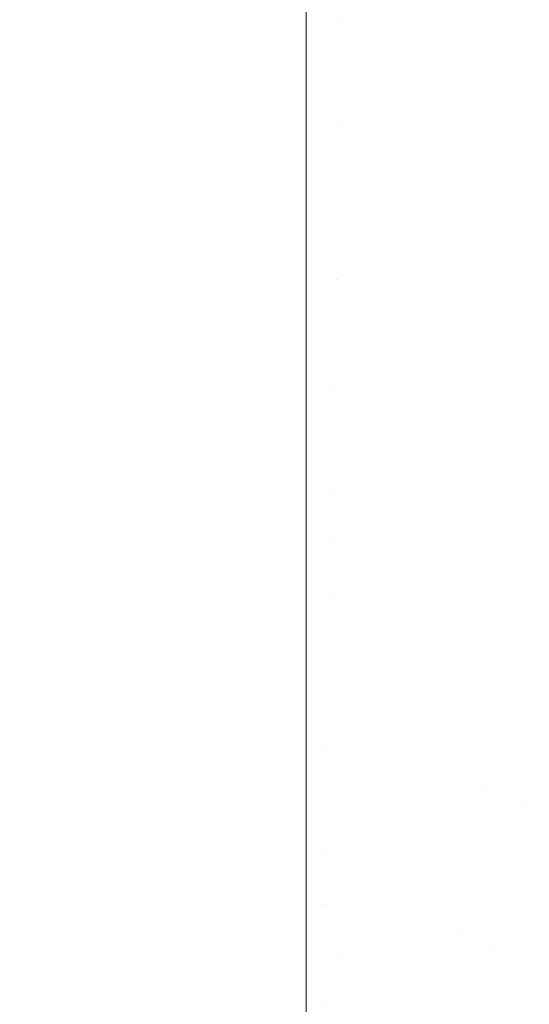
# Model space of a CAD drawing. Header units: centimetres. Extents: x -17.1 to 18.2, y 3.4 to 5.2.
# Tile 150 of 256: x -5.3088 to -5.2892, y 5.1282 to 5.1662. Entities that reach past the tile are written whole.
import ezdxf

# ---------------------------------------------------------------- set-up
doc = ezdxf.new("R2010")
doc.units = ezdxf.units.CM
doc.header["$LTSCALE"] = 2.54
doc.layers.add('Lucido design-1', color=7, linetype='Continuous')

# ---------------------------------------------------------------- blocks, each defined once
blk = doc.blocks.new('Gruppo-4-1')
at = {"color": 7, "linetype": 'Continuous', "lineweight": 9}
for points, invisible_edges in [([(18.147234, 5.167771, -1872.241786), (-17.020308, 5.167771, -1872.241786), (-17.020308, 5.164491, -1872.23891), (18.147234, 5.164491, -1872.23891)], 5), ([(-17.020308, 5.167771, -1872.989242), (-5.297794, 5.167771, -1872.989242), (-5.297794, 5.164491, -1872.992118), (-17.020308, 5.164491, -1872.992118)], 5), ([(-5.297794, 5.167771, -1872.989242), (-5.29639, 5.168048, -1872.988957), (-5.29643, 5.166111, -1872.990701)], 11), ([(-5.29643, 5.166111, -1872.990701), (-5.297794, 5.164491, -1872.992118), (-5.297794, 5.167771, -1872.989242)], 9), ([(-5.29639, 5.168048, -1872.988957), (-5.294988, 5.167948, -1872.988957), (-5.295068, 5.166014, -1872.990701), (-5.29643, 5.166111, -1872.990701)], 15), ([(-5.29371, 5.165854, -1872.990701), (-5.295068, 5.166014, -1872.990701), (-5.294988, 5.167948, -1872.988957), (-5.29359, 5.167783, -1872.988957)], 15), ([(-5.29359, 5.167783, -1872.988957), (-5.292198, 5.167553, -1872.988957), (-5.292358, 5.16563, -1872.990701), (-5.29371, 5.165854, -1872.990701)], 15), ([(-5.291013, 5.165343, -1872.990701), (-5.292358, 5.16563, -1872.990701), (-5.292198, 5.167553, -1872.988957), (-5.290814, 5.167257, -1872.988957)], 15), ([(-5.290814, 5.167257, -1872.988957), (-5.28944, 5.166898, -1872.988957), (-5.289679, 5.164994, -1872.990701), (-5.291013, 5.165343, -1872.990701)], 15), ([(-5.288356, 5.164584, -1872.990701), (-5.289679, 5.164994, -1872.990701), (-5.28944, 5.166898, -1872.988957), (-5.288078, 5.166476, -1872.988957)], 15), ([(-5.296471, 5.164152, -1872.992376), (-5.297794, 5.164491, -1872.992118), (-5.29643, 5.166111, -1872.990701)], 11), ([(-5.29643, 5.166111, -1872.990701), (-5.295068, 5.166014, -1872.990701), (-5.295149, 5.164058, -1872.992376), (-5.296471, 5.164152, -1872.992376)], 15), ([(-5.293831, 5.163903, -1872.992376), (-5.295149, 5.164058, -1872.992376), (-5.295068, 5.166014, -1872.990701), (-5.29371, 5.165854, -1872.990701)], 15), ([(-5.29371, 5.165854, -1872.990701), (-5.292358, 5.16563, -1872.990701), (-5.292519, 5.163685, -1872.992376), (-5.293831, 5.163903, -1872.992376)], 15), ([(-5.291215, 5.163407, -1872.992376), (-5.292519, 5.163685, -1872.992376), (-5.292358, 5.16563, -1872.990701), (-5.291013, 5.165343, -1872.990701)], 15), ([(-5.291013, 5.165343, -1872.990701), (-5.289679, 5.164994, -1872.990701), (-5.28992, 5.163068, -1872.992376), (-5.291215, 5.163407, -1872.992376)], 15), ([(-5.288636, 5.162671, -1872.992376), (-5.28992, 5.163068, -1872.992376), (-5.289679, 5.164994, -1872.990701), (-5.288356, 5.164584, -1872.990701)], 15), ([(18.147234, 5.164491, -1872.23891), (-17.020308, 5.164491, -1872.23891), (-17.020308, 5.161088, -1872.236179), (18.147234, 5.161088, -1872.236179)], 5), ([(-5.297794, 5.164491, -1872.992118), (-5.297794, 5.161088, -1872.994849), (-17.020308, 5.161088, -1872.994849), (-17.020308, 5.164178, -1872.992369)], 10), ([(-17.020308, 5.164178, -1872.992369), (-17.020308, 5.164491, -1872.992118), (-5.297794, 5.164491, -1872.992118)], 10), ([(-5.296512, 5.162175, -1872.99398), (-5.297794, 5.161088, -1872.994849), (-5.297794, 5.164491, -1872.992118), (-5.296471, 5.164152, -1872.992376)], 13), ([(-5.296471, 5.164152, -1872.992376), (-5.295149, 5.164058, -1872.992376), (-5.295231, 5.162084, -1872.99398), (-5.296512, 5.162175, -1872.99398)], 15), ([(-5.293954, 5.161933, -1872.99398), (-5.295231, 5.162084, -1872.99398), (-5.295149, 5.164058, -1872.992376), (-5.293831, 5.163903, -1872.992376)], 15), ([(-5.293831, 5.163903, -1872.992376), (-5.292519, 5.163685, -1872.992376), (-5.292682, 5.161723, -1872.99398), (-5.293954, 5.161933, -1872.99398)], 15), ([(-5.291418, 5.161453, -1872.99398), (-5.292682, 5.161723, -1872.99398), (-5.292519, 5.163685, -1872.992376), (-5.291215, 5.163407, -1872.992376)], 15), ([(-5.291215, 5.163407, -1872.992376), (-5.28992, 5.163068, -1872.992376), (-5.290163, 5.161125, -1872.99398), (-5.291418, 5.161453, -1872.99398)], 15), ([(-5.288919, 5.16074, -1872.99398), (-5.290163, 5.161125, -1872.99398), (-5.28992, 5.163068, -1872.992376), (-5.288636, 5.162671, -1872.992376)], 15), ([(-5.296553, 5.160183, -1872.995514), (-5.297794, 5.161088, -1872.994849), (-5.296512, 5.162175, -1872.99398)], 11), ([(-5.296512, 5.162175, -1872.99398), (-5.295231, 5.162084, -1872.99398), (-5.295313, 5.160095, -1872.995514), (-5.296553, 5.160183, -1872.995514)], 15), ([(-5.294077, 5.159949, -1872.995514), (-5.295313, 5.160095, -1872.995514), (-5.295231, 5.162084, -1872.99398), (-5.293954, 5.161933, -1872.99398)], 15), ([(-5.293954, 5.161933, -1872.99398), (-5.292682, 5.161723, -1872.99398), (-5.292847, 5.159745, -1872.995514), (-5.294077, 5.159949, -1872.995514)], 15), ([(-5.291623, 5.159484, -1872.995514), (-5.292847, 5.159745, -1872.995514), (-5.292682, 5.161723, -1872.99398), (-5.291418, 5.161453, -1872.99398)], 15), ([(-5.291418, 5.161453, -1872.99398), (-5.290163, 5.161125, -1872.99398), (-5.290409, 5.159167, -1872.995514), (-5.291623, 5.159484, -1872.995514)], 15), ([(18.147234, 5.161088, -1872.236179), (-17.020308, 5.161088, -1872.236179), (-17.020308, 5.15757, -1872.233599), (18.147234, 5.15757, -1872.233599)], 5), ([(-5.297794, 5.161088, -1872.994849), (-5.297794, 5.15757, -1872.997429), (-17.020308, 5.15757, -1872.997429), (-17.020308, 5.160201, -1872.9955)], 10), ([(-17.020308, 5.160201, -1872.9955), (-17.020308, 5.161088, -1872.994849), (-5.297794, 5.161088, -1872.994849)], 10), ([(-5.297794, 5.15757, -1872.997429), (-5.297794, 5.161088, -1872.994849), (-5.296553, 5.160183, -1872.995514), (-5.296594, 5.158178, -1872.99698)], 14), ([(-5.289205, 5.158793, -1872.995514), (-5.290409, 5.159167, -1872.995514), (-5.290163, 5.161125, -1872.99398), (-5.288919, 5.16074, -1872.99398)], 15), ([(-5.288919, 5.16074, -1872.99398), (-5.287688, 5.160298, -1872.99398), (-5.288013, 5.158366, -1872.995514), (-5.289205, 5.158793, -1872.995514)], 15), ([(-5.296594, 5.158178, -1872.99698), (-5.296553, 5.160183, -1872.995514), (-5.295313, 5.160095, -1872.995514), (-5.295396, 5.158093, -1872.99698)], 15), ([(-5.295396, 5.158093, -1872.99698), (-5.295313, 5.160095, -1872.995514), (-5.294077, 5.159949, -1872.995514), (-5.294201, 5.157952, -1872.99698)], 15), ([(-5.294201, 5.157952, -1872.99698), (-5.294077, 5.159949, -1872.995514), (-5.292847, 5.159745, -1872.995514), (-5.293012, 5.157755, -1872.99698)], 15), ([(-5.293012, 5.157755, -1872.99698), (-5.292847, 5.159745, -1872.995514), (-5.291623, 5.159484, -1872.995514), (-5.291829, 5.157503, -1872.99698)], 15), ([(-5.291829, 5.157503, -1872.99698), (-5.291623, 5.159484, -1872.995514), (-5.290409, 5.159167, -1872.995514), (-5.290655, 5.157196, -1872.99698)], 15), ([(-5.290655, 5.157196, -1872.99698), (-5.290409, 5.159167, -1872.995514), (-5.289205, 5.158793, -1872.995514), (-5.289492, 5.156835, -1872.99698)], 15), ([(-5.289492, 5.156835, -1872.99698), (-5.289205, 5.158793, -1872.995514), (-5.288013, 5.158366, -1872.995514), (-5.28834, 5.156422, -1872.99698)], 15), ([(-5.296594, 5.158178, -1872.99698), (-5.296636, 5.156163, -1872.998378), (-5.297794, 5.15757, -1872.997429)], 11), ([(-5.295396, 5.158093, -1872.99698), (-5.29548, 5.156081, -1872.998378), (-5.296636, 5.156163, -1872.998378), (-5.296594, 5.158178, -1872.99698)], 15), ([(-5.294201, 5.157952, -1872.99698), (-5.294326, 5.155945, -1872.998378), (-5.29548, 5.156081, -1872.998378), (-5.295396, 5.158093, -1872.99698)], 15), ([(-5.293012, 5.157755, -1872.99698), (-5.293178, 5.155755, -1872.998378), (-5.294326, 5.155945, -1872.998378), (-5.294201, 5.157952, -1872.99698)], 15), ([(18.147234, 5.15757, -1872.233599), (-17.020308, 5.15757, -1872.233599), (-17.020308, 5.153942, -1872.231175), (18.147234, 5.153942, -1872.231175)], 5), ([(-5.297794, 5.15757, -1872.997429), (-5.297794, 5.153942, -1872.999853), (-17.020308, 5.153942, -1872.999853), (-17.020308, 5.156178, -1872.998359)], 10), ([(-17.020308, 5.156178, -1872.998359), (-17.020308, 5.15757, -1872.997429), (-5.297794, 5.15757, -1872.997429)], 10), ([(-5.297794, 5.153942, -1872.999853), (-5.297794, 5.15757, -1872.997429), (-5.296636, 5.156163, -1872.998378)], 10), ([(-5.291829, 5.157503, -1872.99698), (-5.292037, 5.155511, -1872.998378), (-5.293178, 5.155755, -1872.998378), (-5.293012, 5.157755, -1872.99698)], 15), ([(-5.290655, 5.157196, -1872.99698), (-5.290904, 5.155215, -1872.998378), (-5.292037, 5.155511, -1872.998378), (-5.291829, 5.157503, -1872.99698)], 15), ([(-5.289492, 5.156835, -1872.99698), (-5.28978, 5.154867, -1872.998378), (-5.290904, 5.155215, -1872.998378), (-5.290655, 5.157196, -1872.99698)], 15), ([(-5.28834, 5.156422, -1872.99698), (-5.288669, 5.154468, -1872.998378), (-5.28978, 5.154867, -1872.998378), (-5.289492, 5.156835, -1872.99698)], 15), ([(-5.296636, 5.156163, -1872.998378), (-5.296678, 5.154142, -1872.999709), (-5.297794, 5.153942, -1872.999853)], 11), ([(-5.296678, 5.154142, -1872.999709), (-5.296636, 5.156163, -1872.998378), (-5.29548, 5.156081, -1872.998378), (-5.295563, 5.154063, -1872.999709)], 15), ([(-5.295563, 5.154063, -1872.999709), (-5.29548, 5.156081, -1872.998378), (-5.294326, 5.155945, -1872.998378), (-5.294452, 5.153931, -1872.999709)], 15), ([(-5.294452, 5.153931, -1872.999709), (-5.294326, 5.155945, -1872.998378), (-5.293178, 5.155755, -1872.998378), (-5.293345, 5.153748, -1872.999709)], 15), ([(-5.293345, 5.153748, -1872.999709), (-5.293178, 5.155755, -1872.998378), (-5.292037, 5.155511, -1872.998378), (-5.292245, 5.153513, -1872.999709)], 15), ([(-5.292245, 5.153513, -1872.999709), (-5.292037, 5.155511, -1872.998378), (-5.290904, 5.155215, -1872.998378), (-5.291153, 5.153228, -1872.999709)], 15), ([(-5.291153, 5.153228, -1872.999709), (-5.290904, 5.155215, -1872.998378), (-5.28978, 5.154867, -1872.998378), (-5.29007, 5.152892, -1872.999709)], 15), ([(-5.29007, 5.152892, -1872.999709), (-5.28978, 5.154867, -1872.998378), (-5.288669, 5.154468, -1872.998378), (-5.288998, 5.152508, -1872.999709)], 15), ([(-5.296678, 5.154142, -1872.999709), (-5.29672, 5.152115, -1873.000974), (-5.297794, 5.153942, -1872.999853)], 11), ([(-5.295563, 5.154063, -1872.999709), (-5.295647, 5.152039, -1873.000974), (-5.29672, 5.152115, -1873.000974), (-5.296678, 5.154142, -1872.999709)], 15), ([(-5.294452, 5.153931, -1872.999709), (-5.294577, 5.151913, -1873.000974), (-5.295647, 5.152039, -1873.000974), (-5.295563, 5.154063, -1872.999709)], 15), ([(18.147234, 5.153942, -1872.231175), (-17.020308, 5.153942, -1872.231175), (-17.020308, 5.150212, -1872.228911), (18.147234, 5.150212, -1872.228911)], 5), ([(-5.297794, 5.153942, -1872.999853), (-5.297794, 5.150212, -1873.002117), (-17.020308, 5.150212, -1873.002117), (-17.020308, 5.152128, -1873.000954)], 10), ([(-17.020308, 5.152128, -1873.000954), (-17.020308, 5.153942, -1872.999853), (-5.297794, 5.153942, -1872.999853)], 10), ([(-5.297794, 5.150212, -1873.002117), (-5.297794, 5.153942, -1872.999853), (-5.29672, 5.152115, -1873.000974)], 10), ([(-5.293345, 5.153748, -1872.999709), (-5.293512, 5.151737, -1873.000974), (-5.294577, 5.151913, -1873.000974), (-5.294452, 5.153931, -1872.999709)], 15), ([(-5.292245, 5.153513, -1872.999709), (-5.292453, 5.151511, -1873.000974), (-5.293512, 5.151737, -1873.000974), (-5.293345, 5.153748, -1872.999709)], 15), ([(-5.291153, 5.153228, -1872.999709), (-5.291402, 5.151236, -1873.000974), (-5.292453, 5.151511, -1873.000974), (-5.292245, 5.153513, -1872.999709)], 15), ([(-5.29007, 5.152892, -1872.999709), (-5.29036, 5.150913, -1873.000974), (-5.291402, 5.151236, -1873.000974), (-5.291153, 5.153228, -1872.999709)], 15), ([(-5.288998, 5.152508, -1872.999709), (-5.289329, 5.150543, -1873.000974), (-5.29036, 5.150913, -1873.000974), (-5.29007, 5.152892, -1872.999709)], 15), ([(-5.287939, 5.152075, -1872.999709), (-5.288309, 5.150127, -1873.000974), (-5.289329, 5.150543, -1873.000974), (-5.288998, 5.152508, -1872.999709)], 15), ([(-5.29672, 5.152115, -1873.000974), (-5.296762, 5.150087, -1873.002175), (-5.297794, 5.150212, -1873.002117)], 11), ([(-5.296762, 5.150087, -1873.002175), (-5.29672, 5.152115, -1873.000974), (-5.295647, 5.152039, -1873.000974), (-5.295731, 5.150014, -1873.002175)], 15), ([(-5.295731, 5.150014, -1873.002175), (-5.295647, 5.152039, -1873.000974), (-5.294577, 5.151913, -1873.000974), (-5.294703, 5.149893, -1873.002175)], 15), ([(-5.294703, 5.149893, -1873.002175), (-5.294577, 5.151913, -1873.000974), (-5.293512, 5.151737, -1873.000974), (-5.29368, 5.149723, -1873.002175)], 15), ([(-5.29368, 5.149723, -1873.002175), (-5.293512, 5.151737, -1873.000974), (-5.292453, 5.151511, -1873.000974), (-5.292662, 5.149506, -1873.002175)], 15), ([(-5.292662, 5.149506, -1873.002175), (-5.292453, 5.151511, -1873.000974), (-5.291402, 5.151236, -1873.000974), (-5.291652, 5.149242, -1873.002175)], 15), ([(-5.291652, 5.149242, -1873.002175), (-5.291402, 5.151236, -1873.000974), (-5.29036, 5.150913, -1873.000974), (-5.290651, 5.148932, -1873.002175)], 15), ([(-5.290651, 5.148932, -1873.002175), (-5.29036, 5.150913, -1873.000974), (-5.289329, 5.150543, -1873.000974), (-5.28966, 5.148576, -1873.002175)], 15), ([(-5.28966, 5.148576, -1873.002175), (-5.289329, 5.150543, -1873.000974), (-5.288309, 5.150127, -1873.000974), (-5.28868, 5.148176, -1873.002175)], 15), ([(18.147234, 5.150212, -1872.228911), (-17.020308, 5.150212, -1872.228911), (-17.020308, 5.146387, -1872.226813), (18.147234, 5.146387, -1872.226813)], 5), ([(-17.020308, 5.148071, -1873.003291), (-17.020308, 5.150212, -1873.002117), (-5.297794, 5.150212, -1873.002117), (-5.297794, 5.146387, -1873.004215)], 10), ([(-5.297794, 5.150212, -1873.002117), (-5.296762, 5.150087, -1873.002175), (-5.296804, 5.148059, -1873.003312)], 11), ([(-5.296804, 5.148059, -1873.003312), (-5.297794, 5.146387, -1873.004215), (-5.297794, 5.150212, -1873.002117)], 9), ([(-5.295731, 5.150014, -1873.002175), (-5.295815, 5.147989, -1873.003312), (-5.296804, 5.148059, -1873.003312), (-5.296762, 5.150087, -1873.002175)], 15), ([(-5.294703, 5.149893, -1873.002175), (-5.294829, 5.147872, -1873.003312), (-5.295815, 5.147989, -1873.003312), (-5.295731, 5.150014, -1873.002175)], 15), ([(-5.29368, 5.149723, -1873.002175), (-5.293847, 5.14771, -1873.003312), (-5.294829, 5.147872, -1873.003312), (-5.294703, 5.149893, -1873.002175)], 15), ([(-5.292662, 5.149506, -1873.002175), (-5.292871, 5.147501, -1873.003312), (-5.293847, 5.14771, -1873.003312), (-5.29368, 5.149723, -1873.002175)], 15), ([(-5.291652, 5.149242, -1873.002175), (-5.291902, 5.147248, -1873.003312), (-5.292871, 5.147501, -1873.003312), (-5.292662, 5.149506, -1873.002175)], 15), ([(-5.290651, 5.148932, -1873.002175), (-5.290941, 5.14695, -1873.003312), (-5.291902, 5.147248, -1873.003312), (-5.291652, 5.149242, -1873.002175)], 15), ([(-5.28966, 5.148576, -1873.002175), (-5.28999, 5.146609, -1873.003312), (-5.290941, 5.14695, -1873.003312), (-5.290651, 5.148932, -1873.002175)], 15), ([(-5.28868, 5.148176, -1873.002175), (-5.289051, 5.146225, -1873.003312), (-5.28999, 5.146609, -1873.003312), (-5.28966, 5.148576, -1873.002175)], 15), ([(-5.297794, 5.146387, -1873.004215), (-17.020308, 5.146387, -1873.004215), (-17.020308, 5.148071, -1873.003291)], 9), ([(-5.297794, 5.146387, -1873.004215), (-5.296804, 5.148059, -1873.003312), (-5.296846, 5.146033, -1873.004387)], 11), ([(-5.296846, 5.146033, -1873.004387), (-5.296804, 5.148059, -1873.003312), (-5.295815, 5.147989, -1873.003312), (-5.295899, 5.145966, -1873.004387)], 15), ([(-5.295899, 5.145966, -1873.004387), (-5.295815, 5.147989, -1873.003312), (-5.294829, 5.147872, -1873.003312), (-5.294954, 5.145854, -1873.004387)], 15), ([(-5.294954, 5.145854, -1873.004387), (-5.294829, 5.147872, -1873.003312), (-5.293847, 5.14771, -1873.003312), (-5.294014, 5.145698, -1873.004387)], 15), ([(-5.294014, 5.145698, -1873.004387), (-5.293847, 5.14771, -1873.003312), (-5.292871, 5.147501, -1873.003312), (-5.293079, 5.145499, -1873.004387)], 15), ([(-5.293079, 5.145499, -1873.004387), (-5.292871, 5.147501, -1873.003312), (-5.291902, 5.147248, -1873.003312), (-5.292151, 5.145256, -1873.004387)], 15), ([(-5.291231, 5.144971, -1873.004387), (-5.292151, 5.145256, -1873.004387), (-5.291902, 5.147248, -1873.003312), (-5.290941, 5.14695, -1873.003312)], 15), ([(-5.290941, 5.14695, -1873.003312), (-5.28999, 5.146609, -1873.003312), (-5.290321, 5.144644, -1873.004387), (-5.291231, 5.144971, -1873.004387)], 15), ([(-5.289421, 5.144277, -1873.004387), (-5.290321, 5.144644, -1873.004387), (-5.28999, 5.146609, -1873.003312), (-5.289051, 5.146225, -1873.003312)], 15), ([(18.147234, 5.146387, -1872.226813), (-17.020308, 5.146387, -1872.226813), (-17.020308, 5.142474, -1872.224883), (18.147234, 5.142474, -1872.224883)], 5), ([(-5.297794, 5.146387, -1873.004215), (-5.297794, 5.142474, -1873.006145), (-17.020308, 5.142474, -1873.006145), (-17.020308, 5.144022, -1873.005381)], 10), ([(-17.020308, 5.144022, -1873.005381), (-17.020308, 5.146387, -1873.004215), (-5.297794, 5.146387, -1873.004215)], 10), ([(-5.297794, 5.146387, -1873.004215), (-5.296846, 5.146033, -1873.004387), (-5.296888, 5.144011, -1873.005402)], 11), ([(-5.296888, 5.144011, -1873.005402), (-5.297794, 5.142474, -1873.006145), (-5.297794, 5.146387, -1873.004215)], 9), ([(-5.289051, 5.146225, -1873.003312), (-5.288123, 5.1458, -1873.003312), (-5.288533, 5.14387, -1873.004387), (-5.289421, 5.144277, -1873.004387)], 15), ([(-5.295899, 5.145966, -1873.004387), (-5.295982, 5.143947, -1873.005402), (-5.296888, 5.144011, -1873.005402), (-5.296846, 5.146033, -1873.004387)], 15), ([(-5.294954, 5.145854, -1873.004387), (-5.29508, 5.14384, -1873.005402), (-5.295982, 5.143947, -1873.005402), (-5.295899, 5.145966, -1873.004387)], 15), ([(-5.294014, 5.145698, -1873.004387), (-5.294181, 5.143691, -1873.005402), (-5.29508, 5.14384, -1873.005402), (-5.294954, 5.145854, -1873.004387)], 15), ([(-5.293079, 5.145499, -1873.004387), (-5.293287, 5.143501, -1873.005402), (-5.294181, 5.143691, -1873.005402), (-5.294014, 5.145698, -1873.004387)], 15), ([(-5.292151, 5.145256, -1873.004387), (-5.2924, 5.143269, -1873.005402), (-5.293287, 5.143501, -1873.005402), (-5.293079, 5.145499, -1873.004387)], 15), ([(-5.291521, 5.142996, -1873.005402), (-5.2924, 5.143269, -1873.005402), (-5.292151, 5.145256, -1873.004387), (-5.291231, 5.144971, -1873.004387)], 15), ([(-5.291231, 5.144971, -1873.004387), (-5.290321, 5.144644, -1873.004387), (-5.290651, 5.142684, -1873.005402), (-5.291521, 5.142996, -1873.005402)], 15), ([(-5.28979, 5.142333, -1873.005402), (-5.290651, 5.142684, -1873.005402), (-5.290321, 5.144644, -1873.004387), (-5.289421, 5.144277, -1873.004387)], 15), ([(-5.289421, 5.144277, -1873.004387), (-5.288533, 5.14387, -1873.004387), (-5.288941, 5.141944, -1873.005402), (-5.28979, 5.142333, -1873.005402)], 15), ([(-5.296929, 5.141995, -1873.006357), (-5.297794, 5.142474, -1873.006145), (-5.296888, 5.144011, -1873.005402)], 11), ([(-5.296888, 5.144011, -1873.005402), (-5.295982, 5.143947, -1873.005402), (-5.296066, 5.141934, -1873.006357), (-5.296929, 5.141995, -1873.006357)], 15), ([(-5.295205, 5.141832, -1873.006357), (-5.296066, 5.141934, -1873.006357), (-5.295982, 5.143947, -1873.005402), (-5.29508, 5.14384, -1873.005402)], 15), ([(-5.29508, 5.14384, -1873.005402), (-5.294181, 5.143691, -1873.005402), (-5.294347, 5.14169, -1873.006357), (-5.295205, 5.141832, -1873.006357)], 15), ([(-5.293495, 5.141509, -1873.006357), (-5.294347, 5.14169, -1873.006357), (-5.294181, 5.143691, -1873.005402), (-5.293287, 5.143501, -1873.005402)], 15), ([(-5.293287, 5.143501, -1873.005402), (-5.2924, 5.143269, -1873.005402), (-5.292649, 5.141287, -1873.006357), (-5.293495, 5.141509, -1873.006357)], 15), ([(-5.29181, 5.141027, -1873.006357), (-5.292649, 5.141287, -1873.006357), (-5.2924, 5.143269, -1873.005402), (-5.291521, 5.142996, -1873.005402)], 15), ([(-5.291521, 5.142996, -1873.005402), (-5.290651, 5.142684, -1873.005402), (-5.290979, 5.140729, -1873.006357), (-5.29181, 5.141027, -1873.006357)], 15), ([(-5.290159, 5.140394, -1873.006357), (-5.290979, 5.140729, -1873.006357), (-5.290651, 5.142684, -1873.005402), (-5.28979, 5.142333, -1873.005402)], 15), ([(-17.020308, 5.142474, -1872.224883), (-17.020308, 5.13848, -1872.223126), (18.147234, 5.13848, -1872.223126), (18.147234, 5.139998, -1872.223794)], 10), ([(18.147234, 5.139998, -1872.223794), (18.147234, 5.142474, -1872.224883), (-17.020308, 5.142474, -1872.224883)], 10), ([(-5.297794, 5.142474, -1873.006145), (-5.297794, 5.13848, -1873.007902), (-17.020308, 5.13848, -1873.007902), (-17.020308, 5.139998, -1873.007234)], 10), ([(-17.020308, 5.139998, -1873.007234), (-17.020308, 5.142474, -1873.006145), (-5.297794, 5.142474, -1873.006145)], 10), ([(-5.296971, 5.139988, -1873.007255), (-5.297794, 5.13848, -1873.007902), (-5.297794, 5.142474, -1873.006145), (-5.296929, 5.141995, -1873.006357)], 13), ([(-5.28979, 5.142333, -1873.005402), (-5.288941, 5.141944, -1873.005402), (-5.289349, 5.140023, -1873.006357), (-5.290159, 5.140394, -1873.006357)], 15), ([(-5.296929, 5.141995, -1873.006357), (-5.296066, 5.141934, -1873.006357), (-5.296149, 5.13993, -1873.007255), (-5.296971, 5.139988, -1873.007255)], 15), ([(-5.295329, 5.139833, -1873.007255), (-5.296149, 5.13993, -1873.007255), (-5.296066, 5.141934, -1873.006357), (-5.295205, 5.141832, -1873.006357)], 15), ([(-5.28855, 5.139617, -1873.006357), (-5.289349, 5.140023, -1873.006357), (-5.288941, 5.141944, -1873.005402), (-5.288104, 5.141518, -1873.005402)], 15), ([(-5.295205, 5.141832, -1873.006357), (-5.294347, 5.14169, -1873.006357), (-5.294513, 5.139698, -1873.007255), (-5.295329, 5.139833, -1873.007255)], 15), ([(-5.293701, 5.139524, -1873.007255), (-5.294513, 5.139698, -1873.007255), (-5.294347, 5.14169, -1873.006357), (-5.293495, 5.141509, -1873.006357)], 15), ([(-5.293495, 5.141509, -1873.006357), (-5.292649, 5.141287, -1873.006357), (-5.292896, 5.139314, -1873.007255), (-5.293701, 5.139524, -1873.007255)], 15), ([(-5.292097, 5.139066, -1873.007255), (-5.292896, 5.139314, -1873.007255), (-5.292649, 5.141287, -1873.006357), (-5.29181, 5.141027, -1873.006357)], 15), ([(-5.29181, 5.141027, -1873.006357), (-5.290979, 5.140729, -1873.006357), (-5.291307, 5.138783, -1873.007255), (-5.292097, 5.139066, -1873.007255)], 15), ([(-5.290526, 5.138464, -1873.007255), (-5.291307, 5.138783, -1873.007255), (-5.290979, 5.140729, -1873.006357), (-5.290159, 5.140394, -1873.006357)], 15), ([(-5.290159, 5.140394, -1873.006357), (-5.289349, 5.140023, -1873.006357), (-5.289754, 5.13811, -1873.007255), (-5.290526, 5.138464, -1873.007255)], 15), ([(-5.297794, 5.13848, -1873.007902), (-5.296971, 5.139988, -1873.007255), (-5.297012, 5.13799, -1873.008096)], 11), ([(-5.297012, 5.13799, -1873.008096), (-5.296971, 5.139988, -1873.007255), (-5.296149, 5.13993, -1873.007255), (-5.296231, 5.137935, -1873.008096)], 15), ([(-5.288995, 5.137724, -1873.007255), (-5.289754, 5.13811, -1873.007255), (-5.289349, 5.140023, -1873.006357), (-5.28855, 5.139617, -1873.006357)], 15), ([(-5.296231, 5.137935, -1873.008096), (-5.296149, 5.13993, -1873.007255), (-5.295329, 5.139833, -1873.007255), (-5.295453, 5.137843, -1873.008096)], 15), ([(-5.295453, 5.137843, -1873.008096), (-5.295329, 5.139833, -1873.007255), (-5.294513, 5.139698, -1873.007255), (-5.294678, 5.137714, -1873.008096)], 15), ([(-5.293907, 5.13755, -1873.008096), (-5.294678, 5.137714, -1873.008096), (-5.294513, 5.139698, -1873.007255), (-5.293701, 5.139524, -1873.007255)], 15), ([(-5.293701, 5.139524, -1873.007255), (-5.292896, 5.139314, -1873.007255), (-5.293142, 5.13735, -1873.008096), (-5.293907, 5.13755, -1873.008096)], 15), ([(-5.292383, 5.137115, -1873.008096), (-5.293142, 5.13735, -1873.008096), (-5.292896, 5.139314, -1873.007255), (-5.292097, 5.139066, -1873.007255)], 15), ([(-5.292097, 5.139066, -1873.007255), (-5.291307, 5.138783, -1873.007255), (-5.291633, 5.136846, -1873.008096), (-5.292383, 5.137115, -1873.008096)], 15), ([(-17.020308, 5.13848, -1872.223126), (-17.020308, 5.134414, -1872.221545), (18.147234, 5.134414, -1872.221545), (18.147234, 5.138005, -1872.222941)], 10), ([(18.147234, 5.138005, -1872.222941), (18.147234, 5.13848, -1872.223126), (-17.020308, 5.13848, -1872.223126)], 10), ([(-5.297794, 5.13848, -1873.007902), (-5.297794, 5.134414, -1873.009483), (-17.020308, 5.134414, -1873.009483), (-17.020308, 5.136013, -1873.008862)], 10), ([(-17.020308, 5.136013, -1873.008862), (-17.020308, 5.138005, -1873.008087), (-5.297794, 5.13848, -1873.007902)], 10), ([(-17.020308, 5.138005, -1873.008087), (-17.020308, 5.13848, -1873.007902), (-5.297794, 5.13848, -1873.007902)], 10), ([(-5.297012, 5.13799, -1873.008096), (-5.297053, 5.136004, -1873.008883), (-5.297794, 5.134414, -1873.009483), (-5.297794, 5.13848, -1873.007902)], 11), ([(-5.290891, 5.136543, -1873.008096), (-5.291633, 5.136846, -1873.008096), (-5.291307, 5.138783, -1873.007255), (-5.290526, 5.138464, -1873.007255)], 15), ([(-5.290526, 5.138464, -1873.007255), (-5.289754, 5.13811, -1873.007255), (-5.290158, 5.136207, -1873.008096), (-5.290891, 5.136543, -1873.008096)], 15), ([(-5.289437, 5.135839, -1873.008096), (-5.290158, 5.136207, -1873.008096), (-5.289754, 5.13811, -1873.007255), (-5.288995, 5.137724, -1873.007255)], 15), ([(-5.296231, 5.137935, -1873.008096), (-5.296314, 5.135951, -1873.008883), (-5.297053, 5.136004, -1873.008883), (-5.297012, 5.13799, -1873.008096)], 15), ([(-5.295453, 5.137843, -1873.008096), (-5.295576, 5.135864, -1873.008883), (-5.296314, 5.135951, -1873.008883), (-5.296231, 5.137935, -1873.008096)], 15), ([(-5.294678, 5.137714, -1873.008096), (-5.294841, 5.135742, -1873.008883), (-5.295576, 5.135864, -1873.008883), (-5.295453, 5.137843, -1873.008096)], 15), ([(-5.294111, 5.135587, -1873.008883), (-5.294841, 5.135742, -1873.008883), (-5.294678, 5.137714, -1873.008096), (-5.293907, 5.13755, -1873.008096)], 15), ([(-5.288995, 5.137724, -1873.007255), (-5.288247, 5.137304, -1873.007255), (-5.288726, 5.135441, -1873.008096), (-5.289437, 5.135839, -1873.008096)], 15), ([(-5.293907, 5.13755, -1873.008096), (-5.293142, 5.13735, -1873.008096), (-5.293386, 5.135397, -1873.008883), (-5.294111, 5.135587, -1873.008883)], 15), ([(-5.292668, 5.135174, -1873.008883), (-5.293386, 5.135397, -1873.008883), (-5.293142, 5.13735, -1873.008096), (-5.292383, 5.137115, -1873.008096)], 15), ([(-5.292383, 5.137115, -1873.008096), (-5.291633, 5.136846, -1873.008096), (-5.291957, 5.134919, -1873.008883), (-5.292668, 5.135174, -1873.008883)], 15), ([(-5.291957, 5.134919, -1873.008883), (-5.291633, 5.136846, -1873.008096), (-5.290891, 5.136543, -1873.008096)], 11), ([(-5.290891, 5.136543, -1873.008096), (-5.290158, 5.136207, -1873.008096), (-5.29056, 5.134314, -1873.008883), (-5.291957, 5.134919, -1873.008883)], 15), ([(-5.29056, 5.134314, -1873.008883), (-5.290158, 5.136207, -1873.008096), (-5.289437, 5.135839, -1873.008096)], 11), ([(-5.297794, 5.134414, -1873.009483), (-5.297053, 5.136004, -1873.008883), (-5.297094, 5.13403, -1873.009616)], 11), ([(-5.297094, 5.13403, -1873.009616), (-5.297053, 5.136004, -1873.008883), (-5.296314, 5.135951, -1873.008883), (-5.296395, 5.13398, -1873.009616)], 15), ([(-5.296395, 5.13398, -1873.009616), (-5.296314, 5.135951, -1873.008883), (-5.295576, 5.135864, -1873.008883), (-5.295698, 5.133898, -1873.009616)], 15), ([(-5.295698, 5.133898, -1873.009616), (-5.295576, 5.135864, -1873.008883), (-5.294841, 5.135742, -1873.008883), (-5.295004, 5.133783, -1873.009616)], 15), ([(-5.289437, 5.135839, -1873.008096), (-5.288726, 5.135441, -1873.008096), (-5.289203, 5.133589, -1873.008883), (-5.29056, 5.134314, -1873.008883)], 15), ([(-5.295004, 5.133783, -1873.009616), (-5.294841, 5.135742, -1873.008883), (-5.294111, 5.135587, -1873.008883), (-5.294314, 5.133636, -1873.009616)], 15), ([(-5.294314, 5.133636, -1873.009616), (-5.294111, 5.135587, -1873.008883), (-5.293386, 5.135397, -1873.008883), (-5.29363, 5.133457, -1873.009616)], 15), ([(-5.29363, 5.133457, -1873.009616), (-5.293386, 5.135397, -1873.008883), (-5.292668, 5.135174, -1873.008883), (-5.292951, 5.133246, -1873.009616)], 15), ([(-5.292951, 5.133246, -1873.009616), (-5.292668, 5.135174, -1873.008883), (-5.291957, 5.134919, -1873.008883), (-5.292279, 5.133005, -1873.009616)], 15), ([(-5.292279, 5.133005, -1873.009616), (-5.291957, 5.134919, -1873.008883), (-5.29056, 5.134314, -1873.008883), (-5.290959, 5.132434, -1873.009616)], 15), ([(18.147234, 5.134414, -1872.221545), (-17.020308, 5.134414, -1872.221545), (-17.020308, 5.130283, -1872.220142), (18.147234, 5.130283, -1872.220142)], 5), ([(-5.297794, 5.134414, -1873.009483), (-5.297794, 5.130283, -1873.010886), (-17.020308, 5.130283, -1873.010886), (-17.020308, 5.132078, -1873.010276)], 10), ([(-17.020308, 5.132078, -1873.010276), (-17.020308, 5.134414, -1873.009483), (-5.297794, 5.134414, -1873.009483)], 10), ([(-5.297794, 5.134414, -1873.009483), (-5.297094, 5.13403, -1873.009616), (-5.297135, 5.13207, -1873.010298)], 11), ([(-5.297135, 5.13207, -1873.010298), (-5.297794, 5.130283, -1873.010886), (-5.297794, 5.134414, -1873.009483)], 9), ([(-5.290959, 5.132434, -1873.009616), (-5.29056, 5.134314, -1873.008883), (-5.289203, 5.133589, -1873.008883), (-5.289677, 5.131748, -1873.009616)], 15), ([(-5.296395, 5.13398, -1873.009616), (-5.296476, 5.132024, -1873.010298), (-5.297135, 5.13207, -1873.010298), (-5.297094, 5.13403, -1873.009616)], 15), ([(-5.295698, 5.133898, -1873.009616), (-5.29582, 5.131946, -1873.010298), (-5.296476, 5.132024, -1873.010298), (-5.296395, 5.13398, -1873.009616)], 15), ([(-5.295004, 5.133783, -1873.009616), (-5.295166, 5.131838, -1873.010298), (-5.29582, 5.131946, -1873.010298), (-5.295698, 5.133898, -1873.009616)], 15), ([(-5.294314, 5.133636, -1873.009616), (-5.294516, 5.131699, -1873.010298), (-5.295166, 5.131838, -1873.010298), (-5.295004, 5.133783, -1873.009616)], 15), ([(-5.29363, 5.133457, -1873.009616), (-5.293871, 5.13153, -1873.010298), (-5.294516, 5.131699, -1873.010298), (-5.294314, 5.133636, -1873.009616)], 15), ([(-5.289677, 5.131748, -1873.009616), (-5.289203, 5.133589, -1873.008883), (-5.287893, 5.13275, -1873.008883), (-5.288439, 5.130956, -1873.009616)], 15), ([(-5.292951, 5.133246, -1873.009616), (-5.293231, 5.131332, -1873.010298), (-5.293871, 5.13153, -1873.010298), (-5.29363, 5.133457, -1873.009616)], 15), ([(-5.292279, 5.133005, -1873.009616), (-5.292598, 5.131105, -1873.010298), (-5.293231, 5.131332, -1873.010298), (-5.292951, 5.133246, -1873.009616)], 15), ([(-5.291972, 5.13085, -1873.010298), (-5.292598, 5.131105, -1873.010298), (-5.292279, 5.133005, -1873.009616), (-5.290959, 5.132434, -1873.009616)], 15), ([(-5.290959, 5.132434, -1873.009616), (-5.291355, 5.130567, -1873.010298), (-5.291972, 5.13085, -1873.010298)], 11), ([(-5.290746, 5.130257, -1873.010298), (-5.291355, 5.130567, -1873.010298), (-5.290959, 5.132434, -1873.009616), (-5.289677, 5.131748, -1873.009616)], 15), ([(-5.297215, 5.128198, -1873.011514), (-5.297794, 5.130283, -1873.010886), (-5.297135, 5.13207, -1873.010298)], 11), ([(-5.297215, 5.128198, -1873.011514), (-5.297135, 5.13207, -1873.010298), (-5.296557, 5.130082, -1873.01093)], 11), ([(-5.297135, 5.13207, -1873.010298), (-5.296476, 5.132024, -1873.010298), (-5.296557, 5.130082, -1873.01093)], 11), ([(-5.296557, 5.130082, -1873.01093), (-5.296476, 5.132024, -1873.010298), (-5.29582, 5.131946, -1873.010298), (-5.29594, 5.130009, -1873.01093)], 15), ([(-5.29594, 5.130009, -1873.01093), (-5.29582, 5.131946, -1873.010298), (-5.295166, 5.131838, -1873.010298), (-5.295326, 5.129908, -1873.01093)], 15), ([(-5.295326, 5.129908, -1873.01093), (-5.295166, 5.131838, -1873.010298), (-5.294516, 5.131699, -1873.010298), (-5.294716, 5.129778, -1873.01093)], 15), ([(-5.294716, 5.129778, -1873.01093), (-5.294516, 5.131699, -1873.010298), (-5.293871, 5.13153, -1873.010298), (-5.29411, 5.129619, -1873.01093)], 15), ([(-5.289677, 5.131748, -1873.009616), (-5.290147, 5.129921, -1873.010298), (-5.290746, 5.130257, -1873.010298)], 11), ([(-5.288439, 5.130956, -1873.009616), (-5.288981, 5.129175, -1873.010298), (-5.290147, 5.129921, -1873.010298), (-5.289677, 5.131748, -1873.009616)], 15), ([(-5.29411, 5.129619, -1873.01093), (-5.293871, 5.13153, -1873.010298), (-5.293231, 5.131332, -1873.010298), (-5.29351, 5.129433, -1873.01093)], 15), ([(-5.29351, 5.129433, -1873.01093), (-5.293231, 5.131332, -1873.010298), (-5.292598, 5.131105, -1873.010298), (-5.292915, 5.12922, -1873.01093)], 15), ([(-5.292915, 5.12922, -1873.01093), (-5.292598, 5.131105, -1873.010298), (-5.291972, 5.13085, -1873.010298), (-5.292328, 5.12898, -1873.01093)], 15), ([(-5.292328, 5.12898, -1873.01093), (-5.291972, 5.13085, -1873.010298), (-5.291355, 5.130567, -1873.010298), (-5.291748, 5.128714, -1873.01093)], 15), ([(-5.291748, 5.128714, -1873.01093), (-5.291355, 5.130567, -1873.010298), (-5.290746, 5.130257, -1873.010298), (-5.291176, 5.128423, -1873.01093)], 15), ([(-17.020308, 5.130283, -1872.220142), (-17.020308, 5.126094, -1872.218921), (18.147234, 5.126094, -1872.218921), (18.147234, 5.128205, -1872.219537)], 10), ([(18.147234, 5.128205, -1872.219537), (18.147234, 5.130283, -1872.220142), (-17.020308, 5.130283, -1872.220142)], 10), ([(-5.297794, 5.130283, -1873.010886), (-5.297794, 5.126094, -1873.012107), (-17.020308, 5.126094, -1873.012107), (-17.020308, 5.128205, -1873.011491)], 10), ([(-17.020308, 5.128205, -1873.011491), (-17.020308, 5.130283, -1873.010886), (-5.297794, 5.130283, -1873.010886)], 10), ([(-5.297794, 5.126094, -1873.012107), (-5.297794, 5.130283, -1873.010886), (-5.297215, 5.128198, -1873.011514)], 10), ([(-5.291176, 5.128423, -1873.01093), (-5.290746, 5.130257, -1873.010298), (-5.290147, 5.129921, -1873.010298), (-5.290614, 5.128108, -1873.01093)], 15), ([(-5.296557, 5.130082, -1873.01093), (-5.296637, 5.128157, -1873.011514), (-5.297215, 5.128198, -1873.011514)], 11), ([(-5.29594, 5.130009, -1873.01093), (-5.29606, 5.128089, -1873.011514), (-5.296637, 5.128157, -1873.011514), (-5.296557, 5.130082, -1873.01093)], 15), ([(-5.295326, 5.129908, -1873.01093), (-5.295485, 5.127994, -1873.011514), (-5.29606, 5.128089, -1873.011514), (-5.29594, 5.130009, -1873.01093)], 15), ([(-5.294716, 5.129778, -1873.01093), (-5.294914, 5.127872, -1873.011514), (-5.295485, 5.127994, -1873.011514), (-5.295326, 5.129908, -1873.01093)], 15), ([(-5.29411, 5.129619, -1873.01093), (-5.294348, 5.127724, -1873.011514), (-5.294914, 5.127872, -1873.011514), (-5.294716, 5.129778, -1873.01093)], 15), ([(-5.290614, 5.128108, -1873.01093), (-5.290147, 5.129921, -1873.010298), (-5.288981, 5.129175, -1873.010298), (-5.289519, 5.127407, -1873.01093)], 15), ([(-5.29351, 5.129433, -1873.01093), (-5.293786, 5.12755, -1873.011514), (-5.294348, 5.127724, -1873.011514), (-5.29411, 5.129619, -1873.01093)], 15), ([(-5.292915, 5.12922, -1873.01093), (-5.29323, 5.12735, -1873.011514), (-5.293786, 5.12755, -1873.011514), (-5.29351, 5.129433, -1873.01093)], 15), ([(-5.292328, 5.12898, -1873.01093), (-5.29268, 5.127126, -1873.011514), (-5.29323, 5.12735, -1873.011514), (-5.292915, 5.12922, -1873.01093)], 15), ([(-5.291748, 5.128714, -1873.01093), (-5.292138, 5.126877, -1873.011514), (-5.29268, 5.127126, -1873.011514), (-5.292328, 5.12898, -1873.01093)], 15), ([(-5.289519, 5.127407, -1873.01093), (-5.288981, 5.129175, -1873.010298), (-5.28786, 5.128336, -1873.010298), (-5.288467, 5.12662, -1873.01093)], 15), ([(-5.291176, 5.128423, -1873.01093), (-5.291603, 5.126605, -1873.011514), (-5.292138, 5.126877, -1873.011514), (-5.291748, 5.128714, -1873.01093)], 15), ([(-5.290614, 5.128108, -1873.01093), (-5.291077, 5.12631, -1873.011514), (-5.291603, 5.126605, -1873.011514), (-5.291176, 5.128423, -1873.01093)], 15)]:
    blk.add_3dface(points, dxfattribs=dict(at, invisible_edges=invisible_edges))
blk = doc.blocks.new('Gruppo-5-1')
at = {"color": 7}
blk.add_blockref('Gruppo-4-1', (0, 0), dxfattribs=at)

msp = doc.modelspace()

# ---------------------------------------------------------------- block references
at = {"layer": 'Lucido design-1', "color": 7}
msp.add_blockref('Gruppo-5-1', (0, 0), dxfattribs=at)

doc.saveas('drawing.dxf')
